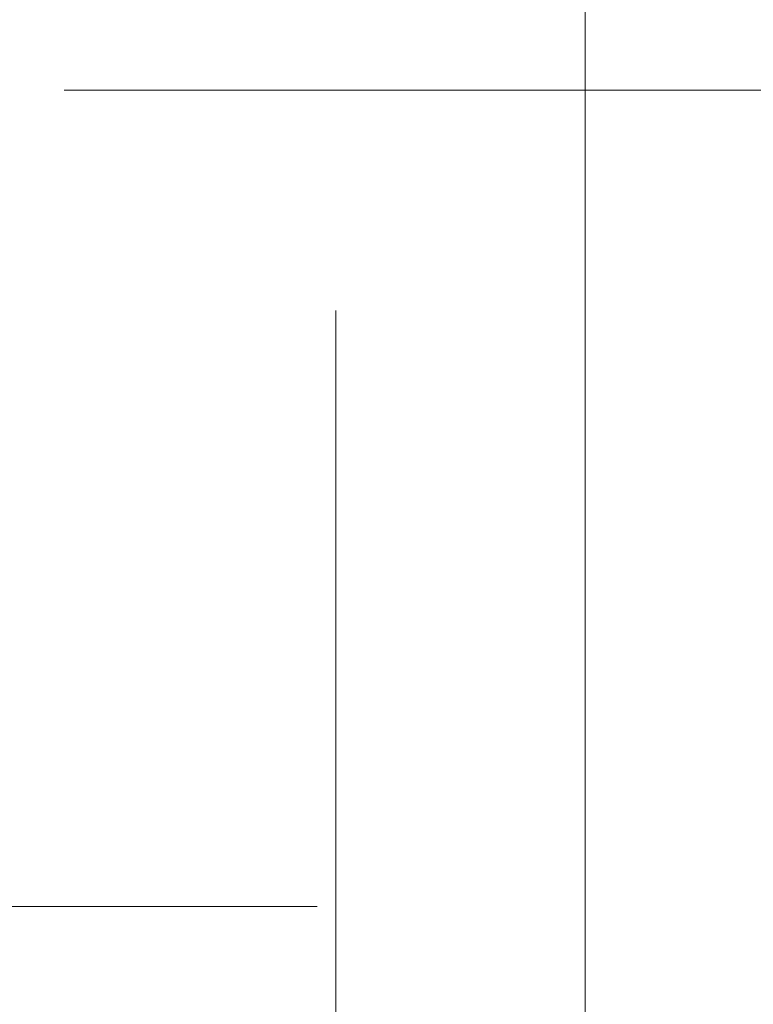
# Model space of a CAD drawing. Header units: centimetres. Extents: x -1434 to 23895, y -8842 to 3590.
# Tile 56 of 75: x 22459 to 22496, y 1428 to 1477. Entities that reach past the tile are written whole.
import ezdxf

# ---------------------------------------------------------------- set-up
doc = ezdxf.new("R2010")
doc.units = ezdxf.units.CM
for name, pattern in [('Dash', [60, 30, -30]), ('Oś', [222.25, 127, -31.75, 31.75, -31.75]), ('Ukryte', [71.438, 47.625, -23.813])]:
    doc.linetypes.add(name, pattern=pattern)
for name, color, linetype, lineweight in [('A-DETL-HDLN', 90, 'Ukryte', 9), ('A-DOOR', 31, 'Continuous', 13), ('A-DOOR-HDLN', 31, 'Dash', 9), ('A-DOOR-IDEN', 31, 'Continuous', 13), ('S-GRID', 1, 'Continuous', 13)]:
    doc.layers.add(name, color=color, linetype=linetype, lineweight=lineweight)

# ---------------------------------------------------------------- blocks, each defined once
blk = doc.blocks.new('Schueco_FWS_ADS-70-HD_inw_Family-01 - FWS SI insert unit-2308021-piętro typowe I-IV - stan projektowany Klatka schodowa')
at = {"layer": 'A-DOOR-HDLN'}
blk.add_line((-46.25, 98.194), (-46.25, 7.1), dxfattribs=at)
blk.add_arc((-46.25, 7.1), 91.094, 0, 90, dxfattribs=at)
blk = doc.blocks.new('etykieta drzwi wymiar i kategoria - Aluprof Curtain Door - etykieta drzwi 1S dół-1350914-piętro typowe I-IV - stan projektowany Klatka schodowa')
at = {"layer": 'A-DOOR-IDEN'}
blk.add_line((0, 0), (0, -0.59844), dxfattribs=at)

msp = doc.modelspace()

# ---------------------------------------------------------------- linework, layer by layer
at = {"layer": 'A-DETL-HDLN'}
msp.add_line((22474.891, 1343.656), (22474.891, 1877.151), dxfattribs=at)
at = {"layer": 'S-GRID', "linetype": 'Oś'}
msp.add_line((22487.391, 1940.77), (22487.391, 1248.147), dxfattribs=at)

# ---------------------------------------------------------------- block references
at = {"layer": 'A-DOOR', "rotation": 90.0000000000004}
msp.add_blockref('Schueco_FWS_ADS-70-HD_inw_Family-01 - FWS SI insert unit-2308021-piętro typowe I-IV - stan projektowany Klatka schodowa', (22542.141, 1479.076), dxfattribs=at)
at = {"layer": 'A-DOOR-IDEN', "xscale": 99.99999999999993, "yscale": 99.99999999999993, "zscale": 99.99999999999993, "rotation": 270.0000000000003}
msp.add_blockref('etykieta drzwi wymiar i kategoria - Aluprof Curtain Door - etykieta drzwi 1S dół-1350914-piętro typowe I-IV - stan projektowany Klatka schodowa', (22521.102, 1473.773), dxfattribs=at)

doc.saveas('drawing.dxf')
